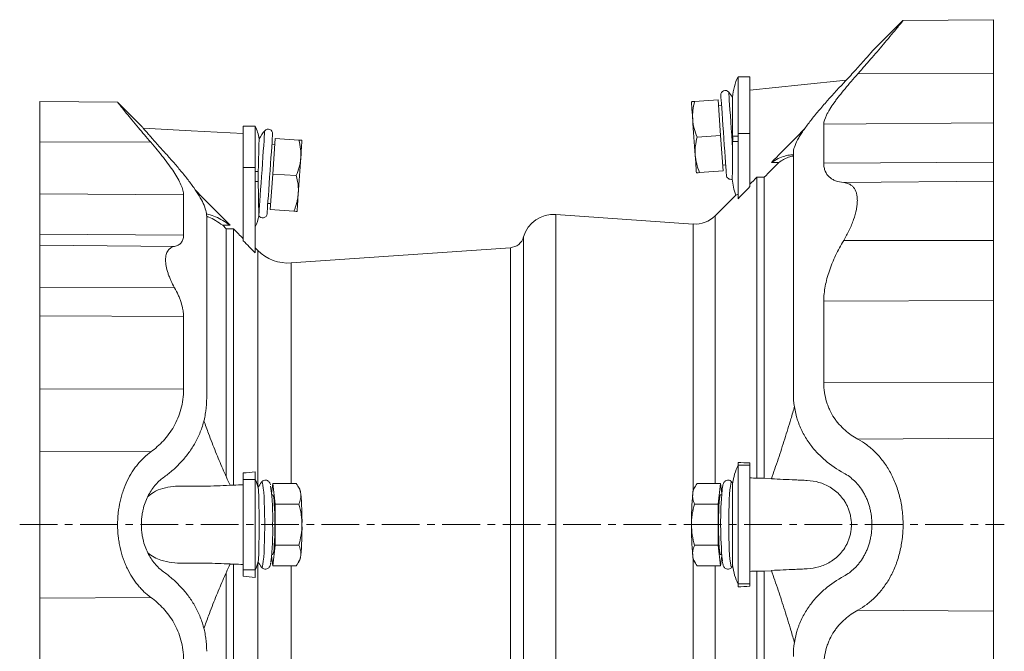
# Model space of a CAD drawing. Header units: millimetres. Extents: x 24 to 822, y -62 to 722.
# Tile 5 of 7: x 26 to 357, y 506 to 718. Entities that reach past the tile are written whole.
import ezdxf

# ---------------------------------------------------------------- set-up
doc = ezdxf.new("R2010")
doc.units = ezdxf.units.MM
doc.linetypes.add('CENTERX2', pattern=[20.32, 12.7, -2.54, 2.54, -2.54])
doc.layers.add('FORMAT', color=7, linetype='Continuous')

msp = doc.modelspace()

# ---------------------------------------------------------------- linework, layer by layer
at = {"color": 7, "linetype": 'Continuous', "lineweight": 15}
for p, q in [((323.34, 718.11), (312.92, 707.69)), ((353.84, 718.44), (323.35, 718.17)), ((271.84, 699.24), (267.84, 699.24)), ((267.84, 680.11), (267.84, 699.24)), ((271.84, 680.11), (271.84, 699.24)), ((59.08, 690.63), (32.84, 690.86)), ((32.84, 677.34), (32.84, 690.86)), ((67.02, 682.64), (59.09, 690.57)), ((261.15, 691.45), (253.24, 690.89)), ((261.15, 691.45), (261.98, 679.48)), ((262.28, 689.52), (261.29, 689.45)), ((105.34, 682.6), (101.34, 682.6)), ((101.34, 682.6), (101.34, 668.63)), ((105.34, 682.6), (105.34, 668.63)), ((261.98, 679.48), (254.07, 678.92)), ((261.98, 679.48), (262.82, 667.51)), ((267.84, 658.13), (267.84, 680.11)), ((271.84, 662.23), (271.84, 680.11)), ((32.84, 677.34), (32.84, 659.82)), ((111.97, 676.46), (110.97, 676.53)), ((111.27, 666.48), (112.11, 678.45)), ((112.11, 678.45), (120.01, 677.9)), ((262.68, 669.5), (263.68, 669.57)), ((281.54, 670.36), (279.06, 670.36)), ((101.34, 668.63), (101.34, 644.04)), ((105.34, 668.63), (105.34, 639.9)), ((110.43, 654.51), (111.27, 666.48)), ((111.27, 666.48), (119.18, 665.93)), ((262.82, 667.51), (254.91, 666.95)), ((276.65, 665.4), (274.18, 665.4)), ((274.18, 564.06), (274.18, 665.4)), ((276.65, 564.06), (276.65, 665.4)), ((32.84, 659.82), (32.84, 646.24)), ((81.22, 645.89), (81.22, 659.43)), ((109.57, 656.57), (110.57, 656.5)), ((267.09, 659.35), (260.15, 652.41)), ((110.43, 654.51), (118.34, 653.96)), ((252.77, 649.65), (206.5, 652.89)), ((89.02, 652.22), (89.02, 591.09)), ((106.55, 652.42), (106.55, 652.46)), ((32.84, 646.24), (32.84, 642.52)), ((94.4, 649.21), (95.54, 648.06)), ((94.4, 649.21), (96.87, 649.21)), ((95.54, 648.06), (95.54, 564.71)), ((95.54, 648.06), (98.01, 648.06)), ((98.01, 648.06), (98.01, 561.73)), ((32.84, 642.52), (32.84, 628.22)), ((106.21, 640.74), (105.34, 641.61)), ((191.21, 641.68), (117.48, 636.53)), ((32.84, 618.71), (32.84, 628.22)), ((32.84, 594.21), (32.84, 618.71)), ((81.22, 618.46), (81.22, 594.05)), ((32.84, 573.19), (32.84, 594.21)), ((32.84, 523.69), (32.84, 573.19)), ((267.84, 568.42), (267.84, 569.38)), ((267.84, 528.46), (267.84, 568.42)), ((271.84, 568.42), (271.84, 569.2)), ((271.84, 528.46), (271.84, 568.42)), ((101.34, 565.83), (101.34, 563.68)), ((101.34, 563.68), (101.34, 533.2)), ((105.34, 566.2), (105.34, 563.68)), ((105.34, 563.68), (105.34, 533.2)), ((274.18, 564.06), (276.65, 564.06)), ((276.65, 564.06), (279.1, 563.96)), ((98.01, 561.73), (96.85, 561.73)), ((107.45, 562.73), (107.43, 562.71)), ((111.27, 562.3), (110.86, 558.94)), ((112.11, 555.37), (111.27, 562.3)), ((111.27, 562.3), (119.18, 562.3)), ((120.35, 560.35), (119.74, 561.41)), ((253.51, 561.4), (252.9, 560.35)), ((261.98, 562.3), (254.07, 562.3)), ((261.98, 562.3), (261.15, 555.37)), ((262.39, 558.94), (261.98, 562.3)), ((265.83, 562.68), (265.8, 562.73)), ((111.27, 558.44), (110.9, 558.44)), ((262.35, 558.44), (261.98, 558.44)), ((112.11, 541.51), (112.11, 555.37)), ((112.11, 555.37), (120.01, 555.37)), ((261.15, 555.37), (253.24, 555.37)), ((261.15, 555.37), (261.15, 541.51)), ((111.27, 534.58), (112.11, 541.51)), ((112.11, 541.51), (120.01, 541.51)), ((261.15, 541.51), (253.24, 541.51)), ((261.15, 541.51), (261.98, 534.58)), ((110.86, 537.94), (111.27, 534.58)), ((110.9, 538.44), (111.27, 538.44)), ((261.98, 538.44), (262.35, 538.44)), ((261.98, 534.58), (262.39, 537.94)), ((96.85, 535.15), (98.01, 535.15)), ((98.01, 535.15), (98.01, 448.82)), ((107.42, 534.19), (107.45, 534.15)), ((111.27, 534.58), (119.18, 534.58)), ((119.75, 535.48), (120.35, 536.53)), ((252.9, 536.53), (253.51, 535.47)), ((261.98, 534.58), (254.07, 534.58)), ((265.8, 534.15), (265.83, 534.19)), ((95.54, 532.16), (95.54, 448.82)), ((101.34, 533.2), (101.34, 531.05)), ((105.34, 533.2), (105.34, 530.68)), ((276.65, 532.82), (274.18, 532.82)), ((274.18, 431.48), (274.18, 532.82)), ((279.1, 532.92), (276.65, 532.82)), ((276.65, 431.48), (276.65, 532.82)), ((267.84, 527.5), (267.84, 528.46)), ((271.84, 527.68), (271.84, 528.46)), ((32.84, 523.69), (32.84, 502.67))]:
    msp.add_line(p, q, dxfattribs=at)
at = {"color": 8, "linetype": 'Continuous', "lineweight": 0}
for p, q in [((353.84, 700.39), (308.16, 700.21)), ((353.84, 683.71), (296.7, 683.24)), ((271.84, 680.11), (267.84, 680.11)), ((32.84, 677.34), (70.19, 677.17)), ((267.84, 679.24), (266.04, 679.24)), ((267.84, 677.44), (266.04, 677.44)), ((353.84, 670.51), (296.7, 670.09)), ((101.34, 668.63), (105.34, 668.63)), ((106.36, 667.3), (105.34, 667.3)), ((106.35, 663.99), (105.34, 663.99)), ((353.84, 664.06), (303.4, 663.62)), ((32.84, 659.82), (81.22, 659.43)), ((206.5, 652.89), (206.5, 548.44)), ((252.77, 559.95), (252.77, 649.65)), ((260.15, 562.3), (260.15, 652.41)), ((32.84, 646.24), (81.22, 645.89)), ((195.67, 645.3), (195.67, 451.58)), ((353.84, 644.12), (303.4, 644.09)), ((32.84, 642.52), (78.2, 642.13)), ((106.21, 640.74), (106.21, 561.43)), ((191.21, 455.2), (191.21, 641.68)), ((117.48, 636.53), (117.48, 562.3)), ((32.84, 628.22), (78.2, 628.17)), ((353.84, 623.93), (296.7, 623.66)), ((32.84, 618.71), (81.22, 618.46)), ((32.84, 594.21), (81.22, 594.05)), ((353.84, 596.43), (296.7, 596.26)), ((353.84, 577.59), (308.16, 577.23)), ((32.84, 573.19), (70.19, 572.92)), ((271.84, 568.42), (267.84, 568.42)), ((101.34, 563.68), (105.34, 563.68)), ((206.5, 548.44), (206.5, 443.99)), ((252.77, 447.23), (252.77, 536.93)), ((106.21, 535.45), (106.21, 456.14)), ((117.48, 534.58), (117.48, 460.35)), ((260.15, 444.47), (260.15, 534.58)), ((101.34, 533.2), (105.34, 533.2)), ((271.84, 528.46), (267.84, 528.46)), ((32.84, 523.69), (70.19, 523.96)), ((353.84, 519.29), (308.16, 519.65))]:
    msp.add_line(p, q, dxfattribs=at)
at = {"color": 7, "linetype": 'Continuous', "lineweight": 15, "flags": 128}
for points in [[(304.27, 698.09), (289.04, 696.49), (271.84, 694.68)], [(262.04, 693.01), (262.05, 692.83), (262.09, 692.28), (262.15, 691.39), (262.24, 690.17), (262.34, 688.67), (262.47, 686.91), (262.6, 684.96), (262.75, 682.85), (262.9, 680.66), (263.06, 678.43), (263.21, 676.24), (263.36, 674.14), (263.5, 672.18), (263.62, 670.42), (263.72, 668.92), (263.81, 667.7), (263.87, 666.81), (263.91, 666.26), (263.92, 666.08)], [(252.17, 690.82), (252.18, 690.72), (252.2, 690.41), (252.23, 689.91), (252.28, 689.22), (252.34, 688.35), (252.41, 687.31), (252.5, 686.14), (252.59, 684.83)], [(252.59, 684.83), (252.68, 683.43), (252.79, 681.95), (252.9, 680.41), (253, 678.85), (253.11, 677.29), (253.22, 675.75), (253.33, 674.27), (253.42, 672.86)], [(101.34, 680.11), (83.79, 681.03), (67.68, 681.88)], [(109.33, 653.08), (109.34, 653.27), (109.38, 653.81), (109.44, 654.71), (109.53, 655.92), (109.63, 657.43), (109.76, 659.18), (109.89, 661.14), (110.04, 663.24), (110.19, 665.44), (110.35, 667.66), (110.5, 669.86), (110.65, 671.96), (110.79, 673.92), (110.91, 675.67), (111.01, 677.18), (111.1, 678.39), (111.16, 679.29), (111.2, 679.83), (111.21, 680.02)], [(120.66, 671.84), (120.76, 673.14), (120.84, 674.32), (120.91, 675.35), (120.97, 676.22), (121.02, 676.91), (121.05, 677.41), (121.08, 677.72), (121.08, 677.82)], [(253.42, 672.86), (253.51, 671.56), (253.6, 670.38), (253.67, 669.35), (253.73, 668.48), (253.78, 667.79), (253.81, 667.29), (253.83, 666.98), (253.84, 666.88)], [(119.83, 659.87), (119.93, 661.27), (120.03, 662.75), (120.14, 664.29), (120.25, 665.85), (120.36, 667.41), (120.46, 668.95), (120.57, 670.43), (120.66, 671.84)], [(119.41, 653.88), (119.42, 653.98), (119.44, 654.29), (119.47, 654.79), (119.52, 655.48), (119.58, 656.35), (119.65, 657.39), (119.74, 658.56), (119.83, 659.87)], [(111.97, 548.44), (111.95, 550.33), (111.92, 552.16), (111.86, 553.85), (111.77, 555.34), (111.67, 556.59), (111.56, 557.54), (111.43, 558.16), (111.3, 558.43), (111.27, 558.44)], [(261.98, 558.44), (261.88, 558.34), (261.75, 557.89), (261.63, 557.1), (261.53, 556), (261.43, 554.62), (261.36, 553.02), (261.31, 551.26), (261.29, 549.39), (261.29, 547.49), (261.31, 545.62), (261.36, 543.86), (261.43, 542.26), (261.53, 540.88), (261.63, 539.78), (261.75, 538.99), (261.88, 538.54), (261.98, 538.44)], [(111.27, 538.44), (111.3, 538.45), (111.43, 538.72), (111.56, 539.34), (111.67, 540.29), (111.77, 541.54), (111.86, 543.03), (111.92, 544.72), (111.95, 546.55), (111.97, 548.44)]]:
    msp.add_lwpolyline(points, dxfattribs=at)
at = {"color": 8, "linetype": 'Continuous', "lineweight": 0, "flags": 128}
for points in [[(264.7, 694.06), (264.71, 693.88), (264.75, 693.35), (264.81, 692.48), (264.9, 691.28), (265, 689.8), (265.12, 688.07), (265.26, 686.13), (265.4, 684.02), (265.56, 681.81), (265.72, 679.55), (265.87, 677.3), (266.03, 675.1)], [(106.55, 652.46), (106.57, 652.8), (106.62, 653.49), (106.69, 654.51), (106.79, 655.83), (106.9, 657.41), (107.02, 659.23), (107.16, 661.23), (107.31, 663.37), (107.47, 665.59), (107.63, 667.84), (107.78, 670.07), (107.93, 672.21), (108.07, 674.21), (108.2, 676.03), (108.31, 677.63), (108.4, 678.95), (108.47, 679.97), (108.52, 680.67), (108.55, 681.02), (108.55, 681.07)], [(107.45, 534.15), (107.47, 534.13), (107.63, 534.12), (107.78, 534.47), (107.93, 535.17), (108.07, 536.19), (108.2, 537.51), (108.31, 539.11), (108.4, 540.93), (108.47, 542.94), (108.52, 545.08), (108.55, 547.31), (108.55, 549.57), (108.52, 551.8), (108.47, 553.94), (108.4, 555.95), (108.31, 557.77), (108.2, 559.37), (108.07, 560.69), (107.93, 561.71), (107.78, 562.41), (107.63, 562.76), (107.47, 562.75), (107.45, 562.73)], [(265.8, 562.73), (265.72, 562.8), (265.56, 562.65), (265.4, 562.14), (265.26, 561.29), (265.12, 560.12), (265, 558.66), (264.9, 556.94), (264.81, 555.01), (264.75, 552.91), (264.71, 550.7), (264.7, 548.44), (264.71, 546.18), (264.75, 543.97), (264.81, 541.87), (264.9, 539.94), (265, 538.22), (265.12, 536.76), (265.26, 535.59), (265.4, 534.74), (265.56, 534.23), (265.72, 534.08), (265.8, 534.15)]]:
    msp.add_lwpolyline(points, dxfattribs=at)
at = {"color": 7, "linetype": 'Continuous', "lineweight": 15}
for centre, radius, start, end in [((287.09, 690.24), 21.25, 154.9424, 174.232), ((263.54, 693.12), 1.5, 39.0063, 184), ((245.25, 678.31), 25.03, 34.205, 39.0063), ((90.84, 675.84), 16, 8.9571, 25.0089), ((128, 665.31), 25.03, 140.9937, 148.6428), ((109.72, 680.12), 1.5, 356, 140.9937), ((265.42, 666.18), 1.5, 184, 289.1918), ((287.09, 666.44), 21.25, 184.4893, 199.5332), ((107.83, 653.19), 1.5, 211.0295, 356), ((205.77, 642.41), 10.5, 86, 164.0554), ((90.84, 655.45), 16, 334.9911, 349.0561), ((253.43, 659.13), 9.5, 266, 315), ((190.87, 646.67), 5, 274, 344.0554), ((116.46, 650.99), 14.5, 225, 274), ((287.09, 559.44), 21.25, 154.9424, 172.1405), ((90.84, 556.98), 16, 14.0709, 25.0089), ((128, 548.44), 25.03, 145.194, 150.0806), ((29.35, 550.65), 81.89, 358.4544, 7.5509), ((116.16, 558.69), 4.5, 1.8701, 21.7116), ((257.09, 558.69), 4.5, 158.2883, 178.1303), ((390.05, 548.55), 128.06, 174.802, 185.523), ((245.25, 548.44), 25.03, 33.7751, 34.806), ((19.83, 549.57), 101.26, 359.3625, 5.25), ((353.42, 549.57), 101.26, 174.7499, 180.6375), ((19.9, 546.46), 91.33, 353.3864, 1.2437), ((19.83, 547.31), 101.26, 354.75, 0.6375), ((353.42, 547.31), 101.26, 179.3625, 185.2501), ((116.16, 538.19), 4.5, 338.2884, 358.1299), ((257.09, 538.19), 4.5, 181.8697, 201.7117), ((90.84, 539.9), 16, 334.9911, 345.9291), ((128, 548.44), 25.03, 209.928, 214.806), ((245.25, 548.44), 25.03, 325.194, 326.2253), ((287.09, 537.44), 21.25, 187.8595, 205.0576)]:
    msp.add_arc(centre, radius, start, end, dxfattribs=at)
for points, knots in [([(308.16, 700.21), (308.98, 701.14), (310.63, 703), (312.99, 705.72), (315.24, 708.34), (317.47, 710.97), (319.58, 713.5), (321.4, 715.71), (322.69, 717.29), (323.36, 718.11), (323.35, 718.1), (323.35, 718.1)], [0, 0, 0, 0, 0.101138, 0.202256, 0.307235, 0.412178, 0.539193, 0.669478, 0.79667, 0.928713, 1, 1, 1, 1]), ([(353.84, 718.44), (353.84, 718.44), (353.84, 718.3), (353.84, 717.79), (353.84, 717.41), (353.84, 716.42), (353.84, 715.81), (353.84, 714.4), (353.84, 713.61), (353.84, 711.88), (353.84, 710.94), (353.84, 708.97), (353.84, 707.94), (353.84, 705.83), (353.84, 704.75), (353.84, 702.57), (353.84, 701.48), (353.84, 700.39)], [0, 0, 0, 0, 0.125, 0.125, 0.25, 0.25, 0.375, 0.375, 0.5, 0.5, 0.625, 0.625, 0.75, 0.75, 0.875, 0.875, 1, 1, 1, 1]), ([(312.92, 707.69), (312.92, 707.69), (312.86, 707.61), (312.66, 707.39), (312.58, 707.3), (312.39, 707.08), (312.28, 706.96), (311.91, 706.53), (311.61, 706.19), (311.08, 705.6), (310.89, 705.38), (310.49, 704.93), (310.28, 704.7), (309.63, 703.97), (309.16, 703.44), (308.4, 702.6), (308.14, 702.31), (307.6, 701.71), (307.33, 701.41), (305.93, 699.88), (304.74, 698.58), (303.46, 697.22)], [0, 0, 0, 0, 0.125, 0.125, 0.1875, 0.1875, 0.25, 0.25, 0.375, 0.375, 0.4375, 0.4375, 0.5, 0.5, 0.625, 0.625, 0.6875, 0.6875, 0.75, 0.75, 1, 1, 1, 1]), ([(296.7, 683.24), (296.7, 684.06), (297.03, 685.1), (297.79, 686.65), (297.97, 686.97), (298.34, 687.63), (298.54, 687.97), (299.18, 689.01), (299.67, 689.73), (300.46, 690.86), (300.74, 691.24), (301.32, 692.01), (301.62, 692.4), (302.54, 693.59), (303.18, 694.39), (305.19, 696.83), (306.63, 698.5), (308.16, 700.21)], [0, 0, 0, 0, 0.25, 0.25, 0.3125, 0.3125, 0.375, 0.375, 0.5, 0.5, 0.5625, 0.5625, 0.625, 0.625, 0.75, 0.75, 1, 1, 1, 1]), ([(353.84, 683.71), (353.84, 684.41), (353.84, 685.31), (353.84, 687.49), (353.84, 688.78), (353.84, 691.66), (353.84, 693.26), (353.84, 696.69), (353.84, 698.51), (353.84, 700.39)], [0, 0, 0, 0, 0.25, 0.25, 0.5, 0.5, 0.75, 0.75, 1, 1, 1, 1]), ([(303.46, 697.22), (301.24, 694.84), (299.12, 692.52), (296.65, 689.69), (296.16, 689.13), (295.21, 688.01), (294.74, 687.46), (293.38, 685.81), (292.52, 684.75), (290.95, 682.68), (290.22, 681.68), (289.25, 680.24), (288.95, 679.76), (288.52, 679.07), (288.39, 678.84), (288.13, 678.39), (288.01, 678.17), (286.96, 676.22), (286.46, 674.75), (286.46, 673.58)], [0, 0, 0, 0, 0.25, 0.25, 0.3125, 0.3125, 0.375, 0.375, 0.5, 0.5, 0.625, 0.625, 0.6875, 0.6875, 0.71875, 0.71875, 0.75, 0.75, 1, 1, 1, 1]), ([(59.08, 690.57), (59.07, 690.58), (59.05, 690.61), (59.5, 690.03), (60.47, 688.83), (61.94, 687), (63.82, 684.71), (65.87, 682.24), (68.01, 679.7), (69.46, 678.01), (70.19, 677.17)], [0, 0, 0, 0, 0.066138, 0.194619, 0.33508, 0.480294, 0.620575, 0.764048, 0.881403, 1, 1, 1, 1]), ([(253.24, 690.89), (252.91, 690.87), (252.64, 690.85), (252.27, 690.83), (252.17, 690.82), (252.17, 690.82)], [0, 0, 0, 0, 0.5, 0.5, 1, 1, 1, 1]), ([(252.59, 684.83), (252.55, 685.34), (252.54, 685.85), (252.57, 686.87), (252.61, 687.38), (252.78, 688.89), (252.98, 689.89), (253.24, 690.89)], [0, 0, 0, 0, 0.25, 0.25, 0.5, 0.5, 1, 1, 1, 1]), ([(266.04, 679.24), (266.04, 680.01), (266.02, 681.56), (266.01, 683.79), (265.99, 685.9), (265.98, 687.77), (265.97, 689.39), (265.96, 690.69), (265.96, 691.67), (265.95, 692.22), (265.95, 692.44), (265.95, 692.38), (265.95, 692.38)], [0, 0, 0, 0, 0.109559, 0.222295, 0.331863, 0.444605, 0.55424, 0.667048, 0.776801, 0.88973, 0.999595, 1, 1, 1, 1]), ([(254.07, 678.92), (253.68, 679.88), (253.34, 680.85), (252.83, 682.81), (252.66, 683.81), (252.59, 684.83)], [0, 0, 0, 0, 0.5, 0.5, 1, 1, 1, 1]), ([(296.7, 683.24), (296.7, 681.54), (296.7, 679.59), (296.7, 675.2), (296.7, 672.75), (296.7, 670.09)], [0, 0, 0, 0, 0.5, 0.5, 1, 1, 1, 1]), ([(353.84, 683.71), (353.84, 682.01), (353.84, 680.05), (353.84, 675.64), (353.84, 673.19), (353.84, 670.51)], [0, 0, 0, 0, 0.5, 0.5, 1, 1, 1, 1]), ([(74.46, 674.21), (73.94, 674.77), (73.44, 675.33), (72.47, 676.41), (72, 676.94), (71.11, 677.94), (70.69, 678.41), (69.9, 679.31), (69.53, 679.74), (68.85, 680.52), (68.55, 680.87), (68.01, 681.49), (67.78, 681.75), (67.5, 682.08), (67.42, 682.18), (67.28, 682.34), (67.22, 682.41), (67.07, 682.58), (67.02, 682.64), (67.02, 682.64)], [0, 0, 0, 0, 0.125, 0.125, 0.25, 0.25, 0.375, 0.375, 0.5, 0.5, 0.625, 0.625, 0.75, 0.75, 0.8125, 0.8125, 0.875, 0.875, 1, 1, 1, 1]), ([(290.26, 681.69), (288.78, 680.19), (285.04, 676.42), (281.31, 672.64), (279.06, 670.36)], [0, 0, 0, 0, 0.396742, 1, 1, 1, 1]), ([(81.22, 659.43), (81.22, 660.41), (80.92, 661.57), (80.08, 663.53), (79.73, 664.22), (78.92, 665.67), (78.46, 666.42), (77.46, 667.96), (76.91, 668.74), (75.73, 670.36), (75.11, 671.18), (73.13, 673.7), (71.7, 675.41), (70.19, 677.17)], [0, 0, 0, 0, 0.25, 0.25, 0.375, 0.375, 0.5, 0.5, 0.625, 0.625, 0.75, 0.75, 1, 1, 1, 1]), ([(106.64, 678.33), (106.64, 678.34), (106.64, 678.38), (106.64, 678.1), (106.62, 677.48), (106.6, 676.51), (106.57, 675.23), (106.53, 673.69), (106.49, 671.93), (106.43, 669.81), (106.39, 668.2), (106.36, 667.3)], [0, 0, 0, 0, 0.0354, 0.153331, 0.268145, 0.386307, 0.500773, 0.618595, 0.732434, 0.849604, 1, 1, 1, 1]), ([(120.01, 677.9), (120.27, 676.9), (120.47, 675.89), (120.7, 673.87), (120.74, 672.86), (120.66, 671.84)], [0, 0, 0, 0, 0.5, 0.5, 1, 1, 1, 1]), ([(120.01, 677.9), (120.34, 677.87), (120.61, 677.86), (120.98, 677.83), (121.08, 677.82), (121.08, 677.82)], [0, 0, 0, 0, 0.5, 0.5, 1, 1, 1, 1]), ([(253.42, 672.86), (253.39, 673.37), (253.38, 673.88), (253.4, 674.9), (253.44, 675.41), (253.62, 676.92), (253.82, 677.92), (254.07, 678.92)], [0, 0, 0, 0, 0.25, 0.25, 0.5, 0.5, 1, 1, 1, 1]), ([(74.46, 674.21), (75.44, 673.13), (76.4, 672.06), (78.26, 669.94), (79.15, 668.9), (80.87, 666.85), (81.69, 665.84), (83.24, 663.85), (83.97, 662.88), (85.32, 660.96), (85.93, 660.03), (87.01, 658.23), (87.48, 657.37), (88.23, 655.74), (88.52, 654.97), (88.92, 653.52), (89.02, 652.83), (89.02, 652.22)], [0, 0, 0, 0, 0.125, 0.125, 0.25, 0.25, 0.375, 0.375, 0.5, 0.5, 0.625, 0.625, 0.75, 0.75, 0.875, 0.875, 1, 1, 1, 1]), ([(254.91, 666.95), (254.52, 667.91), (254.18, 668.88), (253.67, 670.84), (253.49, 671.84), (253.42, 672.86)], [0, 0, 0, 0, 0.5, 0.5, 1, 1, 1, 1]), ([(266.03, 675.1), (266.03, 674.88), (266.02, 673.99), (266, 672.46), (265.98, 670.04), (265.95, 667.94), (265.93, 666.36), (265.92, 665.46), (265.91, 664.87), (265.91, 664.81), (265.91, 664.77)], [0, 0, 0, 0, 0.037491, 0.14996, 0.26565, 0.495714, 0.618846, 0.745263, 0.873683, 1, 1, 1, 1]), ([(286.33, 672.89), (286.1, 672.9), (285.22, 672.96), (283.57, 672.57), (281.38, 671.76), (279.84, 670.83), (279.06, 670.36)], [0, 0, 0, 0, 0.105548, 0.40017, 0.700082, 1, 1, 1, 1]), ([(286.46, 673.58), (286.46, 671.99), (286.46, 670.13), (286.46, 665.91), (286.46, 663.54), (286.46, 658.29), (286.46, 655.41), (286.46, 649.2), (286.46, 645.87), (286.46, 638.79), (286.46, 635.06), (286.46, 627.26), (286.46, 623.2), (286.46, 614.83), (286.46, 610.53), (286.46, 601.77), (286.46, 597.32), (286.46, 592.84)], [0, 0, 0, 0, 0.125, 0.125, 0.25, 0.25, 0.375, 0.375, 0.5, 0.5, 0.625, 0.625, 0.75, 0.75, 0.875, 0.875, 1, 1, 1, 1]), ([(120.66, 671.84), (120.63, 671.33), (120.57, 670.82), (120.4, 669.82), (120.29, 669.32), (119.91, 667.85), (119.57, 666.88), (119.18, 665.93)], [0, 0, 0, 0, 0.25, 0.25, 0.5, 0.5, 1, 1, 1, 1]), ([(281.54, 670.36), (282.65, 671.04), (284.37, 672.09), (285.92, 672.41), (286.46, 672.52)], [0, 0, 0, 0, 0.652871, 1, 1, 1, 1]), ([(303.4, 663.62), (302.42, 663.72), (301.52, 663.91), (300.3, 664.36), (299.92, 664.54), (299.39, 664.85), (299.21, 664.96), (298.88, 665.19), (298.73, 665.32), (297.98, 665.99), (297.51, 666.63), (297.03, 667.79), (296.91, 668.2), (296.75, 669.1), (296.7, 669.58), (296.7, 670.09)], [0, 0, 0, 0, 0.25, 0.25, 0.375, 0.375, 0.4375, 0.4375, 0.5, 0.5, 0.75, 0.75, 0.875, 0.875, 1, 1, 1, 1]), ([(353.84, 664.06), (353.84, 664.18), (353.84, 664.4), (353.84, 665.06), (353.84, 665.5), (353.84, 666.59), (353.84, 667.24), (353.84, 668.74), (353.84, 669.58), (353.84, 670.51)], [0, 0, 0, 0, 0.25, 0.25, 0.5, 0.5, 0.75, 0.75, 1, 1, 1, 1]), ([(254.91, 666.95), (254.59, 666.93), (254.31, 666.91), (253.94, 666.88), (253.84, 666.88), (253.84, 666.88)], [0, 0, 0, 0, 0.5, 0.5, 1, 1, 1, 1]), ([(106.55, 652.46), (106.55, 652.52), (106.55, 652.65), (106.54, 652.93), (106.54, 653.04), (106.54, 653.29), (106.53, 653.44), (106.53, 653.9), (106.52, 654.27), (106.51, 655.12), (106.5, 655.6), (106.48, 656.64), (106.47, 657.21), (106.45, 658.11), (106.45, 658.43), (106.44, 659.07), (106.43, 659.4), (106.41, 660.4), (106.4, 661.09), (106.38, 662.16), (106.37, 662.52), (106.36, 663.25), (106.35, 663.62), (106.35, 663.99)], [0, 0, 0, 0, 0.125, 0.125, 0.1875, 0.1875, 0.25, 0.25, 0.375, 0.375, 0.5, 0.5, 0.625, 0.625, 0.6875, 0.6875, 0.75, 0.75, 0.875, 0.875, 0.9375, 0.9375, 1, 1, 1, 1]), ([(119.18, 665.93), (119.44, 664.92), (119.63, 663.92), (119.87, 661.9), (119.9, 660.89), (119.83, 659.87)], [0, 0, 0, 0, 0.5, 0.5, 1, 1, 1, 1]), ([(303.4, 663.62), (304.08, 663.55), (304.7, 663.39), (305.54, 662.98), (305.8, 662.82), (306.17, 662.52), (306.29, 662.42), (306.52, 662.2), (306.63, 662.08), (307.13, 661.45), (307.45, 660.84), (307.72, 659.93), (307.77, 659.74), (307.85, 659.34), (307.89, 659.13), (307.97, 658.5), (308, 658.05), (308, 657.12), (307.98, 656.63), (307.87, 655.61), (307.79, 655.07), (307.46, 653.43), (307.15, 652.3), (306.63, 650.84), (306.53, 650.54), (306.3, 649.95), (306.18, 649.66), (305.82, 648.77), (305.55, 648.19), (304.71, 646.42), (304.08, 645.25), (303.4, 644.09)], [0, 0, 0, 0, 0.125, 0.125, 0.1875, 0.1875, 0.21875, 0.21875, 0.25, 0.25, 0.375, 0.375, 0.40625, 0.40625, 0.4375, 0.4375, 0.5, 0.5, 0.5625, 0.5625, 0.625, 0.625, 0.75, 0.75, 0.78125, 0.78125, 0.8125, 0.8125, 0.875, 0.875, 1, 1, 1, 1]), ([(353.84, 644.12), (353.84, 645.29), (353.84, 646.5), (353.84, 648.91), (353.84, 650.13), (353.84, 652.5), (353.84, 653.66), (353.84, 655.86), (353.84, 656.9), (353.84, 658.8), (353.84, 659.65), (353.84, 661.15), (353.84, 661.79), (353.84, 662.83), (353.84, 663.23), (353.84, 663.81), (353.84, 663.98), (353.84, 664.06)], [0, 0, 0, 0, 0.125, 0.125, 0.25, 0.25, 0.375, 0.375, 0.5, 0.5, 0.625, 0.625, 0.75, 0.75, 0.875, 0.875, 1, 1, 1, 1]), ([(85.31, 660.89), (86.5, 659.7), (90.36, 655.81), (94.2, 651.92), (96.87, 649.21)], [0, 0, 0, 0, 0.306749, 1, 1, 1, 1]), ([(119.83, 659.87), (119.79, 659.36), (119.73, 658.85), (119.56, 657.85), (119.46, 657.35), (119.07, 655.88), (118.73, 654.91), (118.34, 653.96)], [0, 0, 0, 0, 0.25, 0.25, 0.5, 0.5, 1, 1, 1, 1]), ([(267.84, 659.72), (267.65, 659.62), (267.26, 659.42), (267.06, 659.33), (267.09, 659.34), (267.1, 659.35)], [0, 0, 0, 0, 0.424643, 0.849465, 1, 1, 1, 1]), ([(88.96, 653.02), (89.19, 652.98), (90.16, 652.85), (91.97, 652.13), (94.38, 650.93), (96.04, 649.78), (96.87, 649.21)], [0, 0, 0, 0, 0.0930064, 0.4072185, 0.7028964, 1, 1, 1, 1]), ([(118.34, 653.96), (118.66, 653.93), (118.94, 653.91), (119.31, 653.89), (119.41, 653.88), (119.41, 653.88)], [0, 0, 0, 0, 0.5, 0.5, 1, 1, 1, 1]), ([(94.4, 649.21), (93.6, 649.76), (92.01, 650.84), (90.23, 651.82), (89.26, 652.16), (89.02, 652.25)], [0, 0, 0, 0, 0.4290089, 0.8580075, 1, 1, 1, 1]), ([(78.2, 642.13), (78.65, 642.22), (79.06, 642.37), (79.61, 642.66), (79.79, 642.77), (80.11, 643.03), (80.26, 643.17), (80.66, 643.64), (80.87, 644.01), (81.08, 644.65), (81.13, 644.88), (81.2, 645.36), (81.22, 645.62), (81.22, 645.89)], [0, 0, 0, 0, 0.25, 0.25, 0.375, 0.375, 0.5, 0.5, 0.75, 0.75, 0.875, 0.875, 1, 1, 1, 1]), ([(303.4, 644.09), (302.42, 642.44), (301.52, 640.77), (300.3, 638.23), (299.92, 637.37), (299.39, 636.08), (299.21, 635.65), (298.88, 634.78), (298.73, 634.34), (297.98, 632.16), (297.51, 630.43), (297.03, 627.86), (296.91, 627.01), (296.75, 625.32), (296.7, 624.48), (296.7, 623.66)], [0, 0, 0, 0, 0.25, 0.25, 0.375, 0.375, 0.4375, 0.4375, 0.5, 0.5, 0.75, 0.75, 0.875, 0.875, 1, 1, 1, 1]), ([(353.84, 644.12), (353.84, 642.36), (353.84, 640.59), (353.84, 637.08), (353.84, 635.33), (353.84, 631.92), (353.84, 630.24), (353.84, 627), (353.84, 625.43), (353.84, 623.93)], [0, 0, 0, 0, 0.25, 0.25, 0.5, 0.5, 0.75, 0.75, 1, 1, 1, 1]), ([(78.2, 628.17), (77.75, 628.98), (77.33, 629.8), (76.78, 631.03), (76.6, 631.44), (76.28, 632.26), (76.13, 632.67), (75.73, 633.89), (75.52, 634.68), (75.24, 636.2), (75.17, 636.91), (75.17, 637.89), (75.19, 638.21), (75.26, 638.81), (75.31, 639.09), (75.52, 639.89), (75.73, 640.34), (76.13, 640.91), (76.28, 641.09), (76.6, 641.39), (76.77, 641.52), (77.33, 641.87), (77.74, 642.03), (78.2, 642.13)], [0, 0, 0, 0, 0.125, 0.125, 0.1875, 0.1875, 0.25, 0.25, 0.375, 0.375, 0.5, 0.5, 0.5625, 0.5625, 0.625, 0.625, 0.75, 0.75, 0.8125, 0.8125, 0.875, 0.875, 1, 1, 1, 1]), ([(78.2, 628.17), (78.65, 627.36), (79.06, 626.55), (79.61, 625.32), (79.79, 624.91), (80.11, 624.09), (80.26, 623.67), (80.66, 622.42), (80.87, 621.61), (81.08, 620.41), (81.13, 620.01), (81.2, 619.23), (81.22, 618.84), (81.22, 618.46)], [0, 0, 0, 0, 0.25, 0.25, 0.375, 0.375, 0.5, 0.5, 0.75, 0.75, 0.875, 0.875, 1, 1, 1, 1]), ([(296.7, 596.26), (296.7, 601.04), (296.7, 605.73), (296.7, 614.89), (296.7, 619.36), (296.7, 623.66)], [0, 0, 0, 0, 0.5, 0.5, 1, 1, 1, 1]), ([(353.84, 596.43), (353.84, 601.22), (353.84, 605.93), (353.84, 615.12), (353.84, 619.6), (353.84, 623.93)], [0, 0, 0, 0, 0.5, 0.5, 1, 1, 1, 1]), ([(81.22, 594.05), (81.22, 591.66), (80.92, 589.43), (80.08, 586.28), (79.73, 585.26), (78.92, 583.3), (78.46, 582.37), (77.46, 580.61), (76.91, 579.77), (75.73, 578.18), (75.11, 577.42), (73.13, 575.28), (71.7, 574.03), (70.19, 572.92)], [0, 0, 0, 0, 0.25, 0.25, 0.375, 0.375, 0.5, 0.5, 0.625, 0.625, 0.75, 0.75, 1, 1, 1, 1]), ([(296.7, 596.26), (296.7, 593.95), (297.03, 591.8), (297.79, 589.3), (297.97, 588.81), (298.34, 587.85), (298.54, 587.39), (299.18, 586.04), (299.67, 585.2), (300.46, 584.01), (300.74, 583.62), (301.32, 582.88), (301.62, 582.51), (302.54, 581.47), (303.18, 580.84), (305.19, 579.06), (306.63, 578.07), (308.16, 577.23)], [0, 0, 0, 0, 0.25, 0.25, 0.3125, 0.3125, 0.375, 0.375, 0.5, 0.5, 0.5625, 0.5625, 0.625, 0.625, 0.75, 0.75, 1, 1, 1, 1]), ([(353.84, 596.43), (353.84, 594.45), (353.84, 592.51), (353.84, 588.79), (353.84, 587.02), (353.84, 583.76), (353.84, 582.27), (353.84, 579.65), (353.84, 578.52), (353.84, 577.59)], [0, 0, 0, 0, 0.25, 0.25, 0.5, 0.5, 0.75, 0.75, 1, 1, 1, 1]), ([(74.46, 564.29), (75.44, 565), (76.4, 565.75), (78.26, 567.36), (79.15, 568.2), (80.87, 570), (81.69, 570.95), (83.24, 572.96), (83.97, 574.02), (85.32, 576.28), (85.93, 577.46), (87.01, 579.93), (87.48, 581.22), (88.23, 583.87), (88.52, 585.25), (88.92, 588.1), (89.02, 589.58), (89.02, 591.09)], [0, 0, 0, 0, 0.125, 0.125, 0.25, 0.25, 0.375, 0.375, 0.5, 0.5, 0.625, 0.625, 0.75, 0.75, 0.875, 0.875, 1, 1, 1, 1]), ([(303.46, 565.81), (301.24, 567.01), (299.12, 568.43), (296.65, 570.54), (296.16, 570.98), (295.21, 571.9), (294.74, 572.37), (293.38, 573.85), (292.52, 574.9), (290.95, 577.14), (290.22, 578.32), (289.25, 580.23), (288.95, 580.89), (288.52, 581.91), (288.39, 582.25), (288.13, 582.95), (288.01, 583.3), (286.96, 586.49), (286.46, 589.54), (286.46, 592.84)], [0, 0, 0, 0, 0.25, 0.25, 0.3125, 0.3125, 0.375, 0.375, 0.5, 0.5, 0.625, 0.625, 0.6875, 0.6875, 0.71875, 0.71875, 0.75, 0.75, 1, 1, 1, 1]), ([(286.88, 588.33), (286.47, 586.89), (285.41, 583.19), (283.57, 577.24), (281.38, 570.49), (279.84, 566.06), (279.06, 563.85)], [0, 0, 0, 0, 0.173541, 0.445767, 0.722881, 1, 1, 1, 1]), ([(88.07, 583.41), (88.59, 581.97), (89.85, 578.44), (91.97, 573.04), (94.38, 567.21), (96.04, 563.53), (96.87, 561.69)], [0, 0, 0, 0, 0.192282, 0.472102, 0.735416, 1, 1, 1, 1]), ([(308.16, 519.65), (309.19, 520.22), (310.2, 520.86), (312.13, 522.3), (313.06, 523.1), (314.85, 524.87), (315.71, 525.83), (316.93, 527.43), (317.33, 527.99), (318.1, 529.15), (318.46, 529.74), (319.52, 531.59), (320.15, 532.9), (320.86, 534.65), (321, 535), (321.26, 535.72), (321.39, 536.09), (321.75, 537.2), (321.98, 537.94), (322.57, 540.23), (322.87, 541.79), (323.14, 543.81), (323.18, 544.22), (323.26, 545.04), (323.29, 545.46), (323.38, 546.7), (323.4, 547.53), (323.41, 550), (323.31, 551.64), (323.01, 554.09), (322.88, 554.9), (322.58, 556.49), (322.4, 557.27), (322.01, 558.8), (321.79, 559.55), (321.31, 561.03), (321.05, 561.75), (320.2, 563.87), (319.57, 565.19), (318.52, 567.05), (318.15, 567.65), (317.39, 568.81), (316.99, 569.37), (315.76, 570.98), (314.9, 571.96), (313.1, 573.74), (312.16, 574.55), (310.21, 576.01), (309.2, 576.66), (308.16, 577.23)], [0, 0, 0, 0, 0.0625, 0.0625, 0.125, 0.125, 0.1875, 0.1875, 0.21875, 0.21875, 0.25, 0.25, 0.3125, 0.3125, 0.328125, 0.328125, 0.34375, 0.34375, 0.375, 0.375, 0.4375, 0.4375, 0.453125, 0.453125, 0.46875, 0.46875, 0.5, 0.5, 0.5625, 0.5625, 0.59375, 0.59375, 0.625, 0.625, 0.65625, 0.65625, 0.6875, 0.6875, 0.75, 0.75, 0.78125, 0.78125, 0.8125, 0.8125, 0.875, 0.875, 0.9375, 0.9375, 1, 1, 1, 1]), ([(353.84, 577.59), (353.84, 577.05), (353.84, 576.43), (353.84, 575.01), (353.84, 574.21), (353.84, 572.42), (353.84, 571.44), (353.84, 569.28), (353.84, 568.1), (353.84, 565.57), (353.84, 564.22), (353.84, 561.35), (353.84, 559.85), (353.84, 556.72), (353.84, 555.1), (353.84, 551.8), (353.84, 550.12), (353.84, 546.76), (353.84, 545.08), (353.84, 541.78), (353.84, 540.16), (353.84, 537.03), (353.84, 535.52), (353.84, 532.66), (353.84, 531.31), (353.84, 528.78), (353.84, 527.6), (353.84, 525.44), (353.84, 524.46), (353.84, 522.67), (353.84, 521.87), (353.84, 520.45), (353.84, 519.83), (353.84, 519.29)], [0, 0, 0, 0, 0.0625, 0.0625, 0.125, 0.125, 0.1875, 0.1875, 0.25, 0.25, 0.3125, 0.3125, 0.375, 0.375, 0.4375, 0.4375, 0.5, 0.5, 0.5625, 0.5625, 0.625, 0.625, 0.6875, 0.6875, 0.75, 0.75, 0.8125, 0.8125, 0.875, 0.875, 0.9375, 0.9375, 1, 1, 1, 1]), ([(70.19, 572.92), (68.62, 571.77), (67.16, 570.4), (65.5, 568.38), (65.17, 567.96), (64.53, 567.08), (64.22, 566.63), (63.33, 565.22), (62.77, 564.22), (61.77, 562.13), (61.31, 561.03), (60.71, 559.28), (60.52, 558.68), (60.17, 557.47), (60.02, 556.86), (59.6, 555), (59.39, 553.74), (59.18, 551.79), (59.12, 551.13), (59.05, 549.8), (59.03, 549.13), (59.03, 547.15), (59.1, 545.84), (59.31, 543.88), (59.4, 543.23), (59.61, 541.94), (59.73, 541.31), (60.15, 539.44), (60.49, 538.24), (61.08, 536.5), (61.3, 535.94), (61.75, 534.83), (61.99, 534.28), (62.76, 532.69), (63.31, 531.69), (64.49, 529.83), (65.13, 528.95), (66.14, 527.72), (66.48, 527.33), (67.19, 526.57), (67.54, 526.21), (68.64, 525.17), (69.4, 524.54), (70.19, 523.96)], [0, 0, 0, 0, 0.125, 0.125, 0.15625, 0.15625, 0.1875, 0.1875, 0.25, 0.25, 0.3125, 0.3125, 0.34375, 0.34375, 0.375, 0.375, 0.4375, 0.4375, 0.46875, 0.46875, 0.5, 0.5, 0.5625, 0.5625, 0.59375, 0.59375, 0.625, 0.625, 0.6875, 0.6875, 0.71875, 0.71875, 0.75, 0.75, 0.8125, 0.8125, 0.875, 0.875, 0.90625, 0.90625, 0.9375, 0.9375, 1, 1, 1, 1]), ([(74.46, 564.29), (73.94, 563.91), (73.44, 563.5), (72.47, 562.59), (72, 562.1), (71.11, 561.04), (70.69, 560.47), (69.9, 559.26), (69.53, 558.62), (68.85, 557.25), (68.55, 556.53), (68.01, 555.04), (67.78, 554.27), (67.5, 553.06), (67.42, 552.64), (67.28, 551.81), (67.22, 551.4), (67.07, 550.14), (67.02, 549.29), (67.02, 548.44)], [0, 0, 0, 0, 0.125, 0.125, 0.25, 0.25, 0.375, 0.375, 0.5, 0.5, 0.625, 0.625, 0.75, 0.75, 0.8125, 0.8125, 0.875, 0.875, 1, 1, 1, 1]), ([(110.47, 561.86), (110.46, 561.87), (110.43, 562.05), (110.34, 562.3), (110.15, 562.7), (109.78, 563.12), (109.23, 563.42), (108.54, 563.47), (107.95, 563.25), (107.57, 562.91), (107.45, 562.73), (107.39, 562.64)], [0, 0, 0, 0, 0.01504, 0.205879, 0.355843, 0.466169, 0.580162, 0.697269, 0.809712, 0.908864, 1, 1, 1, 1]), ([(265.89, 562.57), (265.86, 562.63), (265.78, 562.78), (265.48, 563.12), (264.93, 563.42), (264.25, 563.47), (263.66, 563.25), (263.26, 562.9), (263.03, 562.56), (262.88, 562.21), (262.76, 561.81), (262.69, 561.43), (262.66, 561.22)], [0, 0, 0, 0, 0.054282, 0.141061, 0.230724, 0.322838, 0.411281, 0.48927, 0.572164, 0.673652, 0.824591, 1, 1, 1, 1]), ([(279.06, 563.85), (281.74, 563.73), (284.42, 563.62), (287.77, 563.47), (288.77, 563.42), (289.78, 563.38), (290.45, 563.35), (290.78, 563.34), (292.46, 563.25), (293.77, 563.03), (295.71, 562.47), (296.35, 562.24), (297.62, 561.69), (298.26, 561.37), (299.48, 560.63), (300.08, 560.21), (301.23, 559.27), (301.79, 558.74), (302.83, 557.58), (303.31, 556.94), (303.98, 555.88), (304.2, 555.51), (304.59, 554.74), (304.78, 554.34), (305.11, 553.52), (305.26, 553.09), (305.53, 552.21), (305.64, 551.75), (305.91, 550.36), (306.01, 549.41), (306.01, 548.2), (306, 547.95), (305.98, 547.47), (305.96, 547.23), (305.89, 546.52), (305.82, 546.05), (305.64, 545.12), (305.52, 544.66), (305.26, 543.77), (305.1, 543.35), (304.77, 542.52), (304.58, 542.12), (304.18, 541.35), (303.97, 540.98), (303.3, 539.92), (302.82, 539.29), (302.03, 538.41), (301.76, 538.13), (301.21, 537.61), (300.92, 537.36), (300.07, 536.66), (299.47, 536.25), (298.26, 535.51), (297.63, 535.2), (296.35, 534.64), (295.71, 534.41), (293.76, 533.84), (292.44, 533.63), (290.77, 533.54), (290.43, 533.53), (289.76, 533.5), (288.76, 533.46), (287.75, 533.41), (284.41, 533.26), (281.74, 533.15), (279.06, 533.03)], [0, 0, 0, 0, 0.125, 0.125, 0.15625, 0.171875, 0.171875, 0.1875, 0.1875, 0.25, 0.25, 0.28125, 0.28125, 0.3125, 0.3125, 0.34375, 0.34375, 0.375, 0.375, 0.40625, 0.40625, 0.421875, 0.421875, 0.4375, 0.4375, 0.453125, 0.453125, 0.46875, 0.46875, 0.5, 0.5, 0.507812, 0.507812, 0.515625, 0.515625, 0.53125, 0.53125, 0.546875, 0.546875, 0.5625, 0.5625, 0.578125, 0.578125, 0.59375, 0.59375, 0.625, 0.625, 0.640625, 0.640625, 0.65625, 0.65625, 0.6875, 0.6875, 0.71875, 0.71875, 0.75, 0.75, 0.8125, 0.8125, 0.828125, 0.828125, 0.84375, 0.875, 0.875, 1, 1, 1, 1]), ([(312.92, 548.44), (312.92, 549.44), (312.86, 550.43), (312.66, 551.88), (312.58, 552.36), (312.39, 553.31), (312.28, 553.79), (311.91, 555.17), (311.61, 556.05), (311.08, 557.31), (310.89, 557.72), (310.49, 558.51), (310.28, 558.9), (309.63, 560.02), (309.16, 560.71), (308.4, 561.68), (308.14, 561.99), (307.6, 562.58), (307.33, 562.87), (305.93, 564.22), (304.74, 565.1), (303.46, 565.81)], [0, 0, 0, 0, 0.125, 0.125, 0.1875, 0.1875, 0.25, 0.25, 0.375, 0.375, 0.4375, 0.4375, 0.5, 0.5, 0.625, 0.625, 0.6875, 0.6875, 0.75, 0.75, 1, 1, 1, 1]), ([(96.87, 561.69), (96.83, 561.69), (93.93, 561.58), (89.88, 561.37), (84.67, 561.36), (81.17, 561.47), (77.69, 561.37), (74.28, 560.76), (71.34, 559.69), (69.75, 558.31), (69.12, 557.76)], [0, 0, 0, 0, 0.003882, 0.307714, 0.430614, 0.554615, 0.677876, 0.799397, 0.9202, 1, 1, 1, 1]), ([(106.36, 536.01), (106.38, 536.1), (106.4, 536.25), (106.43, 536.58), (106.44, 536.71), (106.46, 536.99), (106.47, 537.15), (106.5, 537.68), (106.51, 538.09), (106.54, 538.78), (106.54, 539.03), (106.56, 539.55), (106.56, 539.83), (106.58, 540.68), (106.59, 541.29), (106.61, 542.58), (106.62, 543.28), (106.63, 544.69), (106.63, 545.42), (106.64, 546.54), (106.64, 546.92), (106.64, 547.68), (106.64, 548.06), (106.64, 549.19), (106.64, 549.94), (106.64, 551.07), (106.63, 551.44), (106.63, 552.18), (106.63, 552.53), (106.62, 553.59), (106.61, 554.27), (106.6, 555.26), (106.59, 555.57), (106.58, 556.18), (106.58, 556.48), (106.56, 557.33), (106.54, 557.85), (106.51, 558.79), (106.5, 559.2), (106.47, 559.72), (106.46, 559.88), (106.44, 560.16), (106.43, 560.29), (106.4, 560.63), (106.38, 560.78), (106.36, 560.87)], [0, 0, 0, 0, 0.0625, 0.0625, 0.09375, 0.09375, 0.125, 0.125, 0.1875, 0.1875, 0.21875, 0.21875, 0.25, 0.25, 0.3125, 0.3125, 0.375, 0.375, 0.4375, 0.4375, 0.46875, 0.46875, 0.5, 0.5, 0.5625, 0.5625, 0.59375, 0.59375, 0.625, 0.625, 0.6875, 0.6875, 0.71875, 0.71875, 0.75, 0.75, 0.8125, 0.8125, 0.875, 0.875, 0.90625, 0.90625, 0.9375, 0.9375, 1, 1, 1, 1]), ([(119.18, 562.3), (119.57, 561.73), (119.91, 561.16), (120.42, 560.01), (120.59, 559.42), (120.66, 558.83)], [0, 0, 0, 0, 0.5, 0.5, 1, 1, 1, 1]), ([(252.59, 558.83), (252.62, 559.13), (252.68, 559.42), (252.85, 560.01), (252.96, 560.3), (253.34, 561.16), (253.68, 561.73), (254.07, 562.3)], [0, 0, 0, 0, 0.25, 0.25, 0.5, 0.5, 1, 1, 1, 1]), ([(262.66, 561.22), (262.64, 561.12), (262.58, 560.88), (262.55, 560.52), (262.52, 560.3)], [0, 0, 0, 0, 0.395697, 1, 1, 1, 1]), ([(266.04, 534.53), (266.04, 534.58), (266.03, 534.72), (266.02, 535.03), (266.02, 535.16), (266.01, 535.45), (266.01, 535.62), (266, 536.18), (265.99, 536.62), (265.99, 537.39), (265.98, 537.66), (265.98, 538.25), (265.98, 538.56), (265.97, 539.51), (265.97, 540.2), (265.96, 541.31), (265.96, 541.7), (265.96, 542.49), (265.96, 542.89), (265.96, 544.11), (265.95, 544.95), (265.95, 546.25), (265.95, 546.69), (265.95, 547.56), (265.95, 548.44), (265.95, 549.31), (265.95, 550.19), (265.95, 550.63), (265.95, 551.93), (265.96, 552.77), (265.96, 553.99), (265.96, 554.39), (265.96, 555.18), (265.96, 555.56), (265.97, 556.68), (265.97, 557.37), (265.98, 558.32), (265.98, 558.63), (265.98, 559.21), (265.99, 559.49), (265.99, 560.26), (266, 560.7), (266.01, 561.26), (266.01, 561.42), (266.02, 561.72), (266.02, 561.84), (266.03, 562.16), (266.04, 562.3), (266.04, 562.35)], [0, 0, 0, 0, 0.0625, 0.0625, 0.09375, 0.09375, 0.125, 0.125, 0.1875, 0.1875, 0.21875, 0.21875, 0.25, 0.25, 0.3125, 0.3125, 0.34375, 0.34375, 0.375, 0.375, 0.4375, 0.4375, 0.46875, 0.46875, 0.5, 0.53125, 0.53125, 0.5625, 0.5625, 0.625, 0.625, 0.65625, 0.65625, 0.6875, 0.6875, 0.75, 0.75, 0.78125, 0.78125, 0.8125, 0.8125, 0.875, 0.875, 0.90625, 0.90625, 0.9375, 0.9375, 1, 1, 1, 1]), ([(120.66, 558.83), (120.7, 558.54), (120.71, 558.24), (120.68, 557.66), (120.65, 557.37), (120.47, 556.5), (120.27, 555.93), (120.01, 555.37)], [0, 0, 0, 0, 0.25, 0.25, 0.5, 0.5, 1, 1, 1, 1]), ([(253.24, 555.37), (252.98, 555.93), (252.78, 556.51), (252.55, 557.66), (252.52, 558.24), (252.59, 558.83)], [0, 0, 0, 0, 0.5, 0.5, 1, 1, 1, 1]), ([(121.08, 548.44), (121.08, 549.03), (121.06, 549.61), (120.96, 550.79), (120.89, 551.38), (120.61, 553.11), (120.34, 554.25), (120.01, 555.37)], [0, 0, 0, 0, 0.25, 0.25, 0.5, 0.5, 1, 1, 1, 1]), ([(252.17, 548.44), (252.17, 549.03), (252.19, 549.61), (252.29, 550.79), (252.36, 551.38), (252.65, 553.11), (252.91, 554.25), (253.24, 555.37)], [0, 0, 0, 0, 0.25, 0.25, 0.5, 0.5, 1, 1, 1, 1]), ([(74.46, 532.59), (73.94, 532.97), (73.44, 533.38), (72.47, 534.29), (72, 534.78), (71.11, 535.84), (70.69, 536.41), (69.9, 537.62), (69.53, 538.26), (68.85, 539.63), (68.55, 540.35), (68.01, 541.84), (67.78, 542.61), (67.5, 543.82), (67.42, 544.24), (67.28, 545.06), (67.22, 545.48), (67.07, 546.74), (67.02, 547.58), (67.02, 548.44)], [0, 0, 0, 0, 0.125, 0.125, 0.25, 0.25, 0.375, 0.375, 0.5, 0.5, 0.625, 0.625, 0.75, 0.75, 0.8125, 0.8125, 0.875, 0.875, 1, 1, 1, 1]), ([(120.01, 541.51), (120.34, 542.64), (120.61, 543.79), (120.98, 546.11), (121.08, 547.27), (121.08, 548.44)], [0, 0, 0, 0, 0.5, 0.5, 1, 1, 1, 1]), ([(253.24, 541.51), (252.91, 542.64), (252.64, 543.79), (252.27, 546.11), (252.17, 547.27), (252.17, 548.44)], [0, 0, 0, 0, 0.5, 0.5, 1, 1, 1, 1]), ([(312.92, 548.44), (312.92, 547.44), (312.86, 546.45), (312.66, 545), (312.58, 544.52), (312.39, 543.56), (312.28, 543.09), (311.91, 541.71), (311.61, 540.83), (311.08, 539.57), (310.89, 539.16), (310.49, 538.36), (310.28, 537.98), (309.63, 536.86), (309.16, 536.17), (308.4, 535.2), (308.14, 534.89), (307.6, 534.3), (307.33, 534.01), (305.93, 532.66), (304.74, 531.78), (303.46, 531.07)], [0, 0, 0, 0, 0.125, 0.125, 0.1875, 0.1875, 0.25, 0.25, 0.375, 0.375, 0.4375, 0.4375, 0.5, 0.5, 0.625, 0.625, 0.6875, 0.6875, 0.75, 0.75, 1, 1, 1, 1]), ([(120.01, 541.51), (120.27, 540.94), (120.47, 540.37), (120.7, 539.22), (120.74, 538.64), (120.66, 538.05)], [0, 0, 0, 0, 0.5, 0.5, 1, 1, 1, 1]), ([(252.59, 538.05), (252.55, 538.34), (252.54, 538.64), (252.57, 539.22), (252.61, 539.51), (252.78, 540.38), (252.98, 540.95), (253.24, 541.51)], [0, 0, 0, 0, 0.25, 0.25, 0.5, 0.5, 1, 1, 1, 1]), ([(69.21, 538.91), (69.89, 538.39), (71.28, 537.33), (74.01, 536.24), (77.33, 535.6), (81.16, 535.41), (85.01, 535.5), (90.26, 535.48), (94.2, 535.31), (96.87, 535.19)], [0, 0, 0, 0, 0.084025, 0.170136, 0.305758, 0.441934, 0.578765, 0.715285, 1, 1, 1, 1]), ([(120.66, 538.05), (120.63, 537.75), (120.57, 537.46), (120.4, 536.87), (120.29, 536.58), (119.91, 535.72), (119.57, 535.15), (119.18, 534.58)], [0, 0, 0, 0, 0.25, 0.25, 0.5, 0.5, 1, 1, 1, 1]), ([(254.07, 534.58), (253.68, 535.15), (253.34, 535.72), (252.83, 536.87), (252.66, 537.46), (252.59, 538.05)], [0, 0, 0, 0, 0.5, 0.5, 1, 1, 1, 1]), ([(88.07, 513.47), (88.59, 514.91), (89.85, 518.44), (91.97, 523.84), (94.38, 529.66), (96.04, 533.35), (96.87, 535.19)], [0, 0, 0, 0, 0.192282, 0.472102, 0.735416, 1, 1, 1, 1]), ([(107.36, 534.32), (107.42, 534.21), (107.53, 534.01), (107.95, 533.63), (108.58, 533.4), (109.25, 533.47), (109.76, 533.76), (110.09, 534.1), (110.28, 534.44), (110.42, 534.83), (110.52, 535.2), (110.58, 535.57), (110.6, 535.7)], [0, 0, 0, 0, 0.086518, 0.172775, 0.262661, 0.353313, 0.434863, 0.512175, 0.598609, 0.711605, 0.894482, 1, 1, 1, 1]), ([(262.6, 536.02), (262.61, 535.92), (262.67, 535.46), (262.78, 534.99), (262.95, 534.48), (263.2, 534.04), (263.65, 533.63), (264.28, 533.4), (264.95, 533.47), (265.46, 533.75), (265.72, 534.02), (265.79, 534.14), (265.81, 534.17)], [0, 0, 0, 0, 0.064436, 0.313628, 0.461432, 0.569405, 0.65201, 0.73809, 0.824904, 0.903, 0.977037, 1, 1, 1, 1]), ([(74.46, 532.59), (75.44, 531.88), (76.4, 531.13), (78.26, 529.52), (79.15, 528.68), (80.87, 526.88), (81.69, 525.93), (83.24, 523.92), (83.97, 522.86), (85.32, 520.6), (85.93, 519.42), (87.01, 516.95), (87.48, 515.66), (88.23, 513.01), (88.52, 511.63), (88.92, 508.78), (89.02, 507.3), (89.02, 505.79)], [0, 0, 0, 0, 0.125, 0.125, 0.25, 0.25, 0.375, 0.375, 0.5, 0.5, 0.625, 0.625, 0.75, 0.75, 0.875, 0.875, 1, 1, 1, 1]), ([(286.88, 508.55), (286.47, 509.99), (285.41, 513.69), (283.57, 519.64), (281.38, 526.39), (279.84, 530.81), (279.06, 533.03)], [0, 0, 0, 0, 0.173541, 0.445767, 0.722881, 1, 1, 1, 1]), ([(303.46, 531.07), (301.24, 529.87), (299.12, 528.45), (296.65, 526.34), (296.16, 525.9), (295.21, 524.98), (294.74, 524.51), (293.38, 523.03), (292.52, 521.98), (290.95, 519.74), (290.22, 518.56), (289.25, 516.65), (288.95, 515.99), (288.52, 514.97), (288.39, 514.63), (288.13, 513.93), (288.01, 513.58), (286.96, 510.39), (286.46, 507.34), (286.46, 504.04)], [0, 0, 0, 0, 0.25, 0.25, 0.3125, 0.3125, 0.375, 0.375, 0.5, 0.5, 0.625, 0.625, 0.6875, 0.6875, 0.71875, 0.71875, 0.75, 0.75, 1, 1, 1, 1]), ([(81.22, 502.83), (81.22, 505.21), (80.92, 507.45), (80.08, 510.6), (79.73, 511.62), (78.92, 513.58), (78.46, 514.51), (77.46, 516.27), (76.91, 517.11), (75.73, 518.7), (75.11, 519.45), (73.13, 521.6), (71.7, 522.85), (70.19, 523.96)], [0, 0, 0, 0, 0.25, 0.25, 0.375, 0.375, 0.5, 0.5, 0.625, 0.625, 0.75, 0.75, 1, 1, 1, 1]), ([(296.7, 500.62), (296.7, 502.93), (297.03, 505.08), (297.79, 507.58), (297.97, 508.07), (298.34, 509.03), (298.54, 509.49), (299.18, 510.84), (299.67, 511.68), (300.46, 512.87), (300.74, 513.26), (301.32, 514), (301.62, 514.36), (302.54, 515.4), (303.18, 516.04), (305.19, 517.82), (306.63, 518.81), (308.16, 519.65)], [0, 0, 0, 0, 0.25, 0.25, 0.3125, 0.3125, 0.375, 0.375, 0.5, 0.5, 0.5625, 0.5625, 0.625, 0.625, 0.75, 0.75, 1, 1, 1, 1]), ([(353.84, 500.45), (353.84, 502.43), (353.84, 504.37), (353.84, 508.09), (353.84, 509.86), (353.84, 513.12), (353.84, 514.61), (353.84, 517.23), (353.84, 518.36), (353.84, 519.29)], [0, 0, 0, 0, 0.25, 0.25, 0.5, 0.5, 0.75, 0.75, 1, 1, 1, 1])]:
    msp.add_open_spline(points, degree=3, knots=knots, dxfattribs=at)
for points in [[(266.04, 677.44), (266.04, 676.65), (266.03, 675.87), (266.03, 675.1)], [(266.04, 679.24), (266.05, 678.64), (266.05, 678.04), (266.04, 677.44)], [(281.54, 670.36), (279.91, 668.7), (278.28, 667.05), (276.65, 665.4)], [(106.35, 663.99), (106.33, 665.1), (106.33, 666.2), (106.36, 667.3)], [(274.18, 665.4), (273.4, 664.61), (272.62, 663.82), (271.84, 663.03)], [(271.84, 662.23), (270.51, 660.86), (269.18, 659.49), (267.84, 658.13)], [(98.01, 648.06), (99.12, 646.93), (100.23, 645.8), (101.34, 644.68)], [(101.34, 644.04), (102.68, 642.66), (104.01, 641.28), (105.34, 639.9)], [(267.84, 569.38), (269.18, 569.32), (270.51, 569.26), (271.84, 569.2)], [(105.34, 566.2), (104.01, 566.07), (102.68, 565.95), (101.34, 565.83)], [(271.84, 564.17), (272.62, 564.13), (273.4, 564.1), (274.18, 564.06)], [(101.34, 561.84), (100.23, 561.81), (99.12, 561.77), (98.01, 561.73)], [(98.01, 535.15), (99.12, 535.11), (100.23, 535.07), (101.34, 535.04)], [(101.34, 531.05), (102.68, 530.93), (104.01, 530.8), (105.34, 530.68)], [(274.18, 532.82), (273.4, 532.78), (272.62, 532.75), (271.84, 532.71)], [(271.84, 527.68), (270.51, 527.62), (269.18, 527.56), (267.84, 527.5)]]:
    msp.add_open_spline(points, degree=3, dxfattribs=at)
at = {"layer": 'FORMAT', "linetype": 'CENTERX2', "lineweight": 0}
msp.add_line((26.07, 548.44), (357.47, 548.44), dxfattribs=at)

doc.saveas('drawing.dxf')
